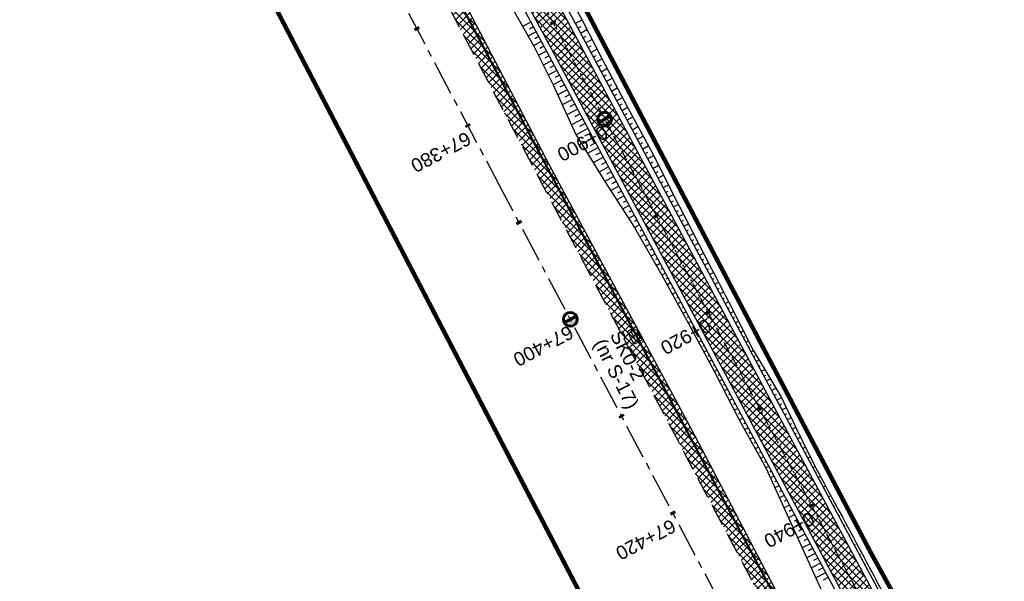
# Model space of a CAD drawing. Header units: metres. Extents: x 7529682 to 7533711, y 5721186 to 5727842.
# Tile 89 of 110: x 7530085 to 7530175, y 5726960 to 5727011. Entities that reach past the tile are written whole.
import ezdxf

# ---------------------------------------------------------------- set-up
doc = ezdxf.new("R2010")
doc.units = ezdxf.units.M
for name, pattern in [('817-dzialki-09-05-04$0$HIDDEN', [0.375, 0.25, -0.125]), ('CENTER', [50.8, 31.75, -6.35, 6.35, -6.35]), ('HIDDEN', [9.525, 6.35, -3.175])]:
    doc.linetypes.add(name, pattern=pattern)
for name, color, linetype in [('C-DROGI-SYTUACJA-ETYKIETY', 7, 'Continuous'), ('D-hatch-pobocza', 131, 'Continuous'), ('D-pobocza', 7, 'Continuous'), ('D-skarpa', 7, 'Continuous'), ('D-skarpa-kreskowanie', 7, 'Continuous')]:
    doc.layers.add(name, color=color, linetype=linetype)
doc.layers.add('D-hatch-ciag-pieszo-rowerowy', color=7, linetype='Continuous', lineweight=13, true_color=0xff9f80)
doc.layers.add('D-LR-etap-III', color=7, linetype='817-dzialki-09-05-04$0$HIDDEN', lineweight=50, true_color=0xff1aff)
for name, color, linetype, lineweight in [('D-krawędzie', 7, 'Continuous', 30), ('D-obrzeża', 7, 'Continuous', 30), ('D-oś', 10, 'CENTER', 30), ('Sieci-T-kanal technologiczny', 4, 'kt kanał technologiczny', 30)]:
    doc.layers.add(name, color=color, linetype=linetype, lineweight=lineweight)
doc.layers.add('D-opis-KT-studnie', color=7, linetype='Continuous', true_color=0xff8000)
doc.layers.add('poprzeczki', color=7, linetype='Continuous', true_color=0x0000c7)
doc.styles.add('ARIAL', font='arial.ttf', dxfattribs={"height": 1})
doc.styles.get("Standard").update_dxf_attribs({"font": 'arial.ttf'})
doc.linetypes.add('kt kanał technologiczny', pattern='A,1,-0.8,["kt",Standard,S=0.5,R=0,X=-0.7,Y=-0.15],-0.3', length=2.1)

# ---------------------------------------------------------------- blocks, each defined once
blk = doc.blocks.new('kilometraz')
at = {"linetype": 'ByBlock', "lineweight": -2}
blk.add_hatch(color=0, dxfattribs=at).paths.add_polyline_path([(0, -0.28125, 0.41421356), (0.28125, 0, 0.41421356), (0, 0.28125)])
at = {"color": 0, "linetype": 'ByBlock', "lineweight": -2}
blk.add_line((0, 0.28125), (0, -0.28125), dxfattribs=at)
blk.add_circle((0, 0), 0.28125, dxfattribs=at)
blk = doc.blocks.new('AeccTickLine')
at = {"color": 0, "linetype": 'ByBlock', "lineweight": -2}
blk.add_line((0, 1), (0, -1), dxfattribs=at)
blk = doc.blocks.new('SKR2')
at = {"layer": 'Sieci-T-kanal technologiczny', "color": 2, "lineweight": 25}
for points in [[(0.028, -0.188), (0.958, -1.153), (0.282, -1.805), (-0.648, -0.84)], [(-0.038, -0.537), (0.607, -1.206), (0.233, -1.567), (-0.412, -0.898)]]:
    blk.add_lwpolyline(points, close=True, dxfattribs=at)
blk.add_lwpolyline([(-0.09, -1.232), (0.285, -0.872)], dxfattribs=at)

msp = doc.modelspace()

# ---------------------------------------------------------------- hatches: boundary and pattern name
at = {"layer": 'D-hatch-ciag-pieszo-rowerowy'}
h = msp.add_hatch(dxfattribs=at)
h.set_pattern_fill('ANSI37', color=256, scale=0.15, style=0)
h.set_pattern_definition([(45, (0.87658, 0.48407), (-0.33675960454, 0.33675960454), []), (135, (0.87658, 0.48407), (-0.33675960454, -0.33675960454), [])])
h.paths.add_polyline_path([(7530123.559, 5727032.047), (7530121.363, 5727030.852), (7530132.878, 5727009.502), (7530158.916, 5726960.858), (7530182.683, 5726916.746), (7530203.558, 5726876.949), (7530215.075, 5726854.837), (7530217.477, 5726855.639), (7530205.774, 5726878.107), (7530184.89, 5726917.92), (7530161.118, 5726962.041), (7530135.081, 5727010.685)])
at = {"layer": 'D-hatch-pobocza'}
h = msp.add_hatch(dxfattribs=at)
h.set_pattern_fill('ANSI37', color=256, scale=0.15, style=0)
h.set_pattern_definition([(45, (0, 0), (-0.33675960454, 0.33675960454), []), (135, (0, 0), (-0.33675960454, -0.33675960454), [])])
h.paths.add_polyline_path([(7530159.28, 5726948.82), (7530146.43, 5726973.35), (7530133.18, 5726997.96), (7530120.77, 5727021.75), (7530102.37, 5727056.4), (7530093.405, 5727074.093), (7530092.054, 5727072.892), (7530098.687, 5727060.362), (7530131.998, 5726997.21), (7530163.822, 5726937.097), (7530204.081, 5726861.013), (7530207.771, 5726854.047), (7530209.4, 5726853.58), (7530209.844, 5726853.622), (7530193.42, 5726884.56), (7530185.31, 5726899.91), (7530173.06, 5726923.22)])

# ---------------------------------------------------------------- linework, layer by layer
at = {"layer": 'D-krawędzie', "linetype": 'HIDDEN', "ltscale": 0.3}
msp.add_lwpolyline([(7529737.465, 5727743.316), (7529742.213, 5727734.302), (7529762.326, 5727696.274), (7529777.785, 5727667.006), (7529799.322, 5727626.3), (7529822.193, 5727583.156), (7529846.924, 5727536.347), (7529864.752, 5727502.663), (7529900.459, 5727434.965), (7529935.352, 5727369.308), (7529971.476, 5727300.786), (7530006.702, 5727234.141), (7530044.198, 5727163.133), (7530082.89, 5727090.2), (7530098.687, 5727060.362), (7530131.998, 5726997.21), (7530163.822, 5726937.097), (7530204.081, 5726861.013), (7530247.82, 5726778.438)], dxfattribs=at)
at = {"layer": 'D-LR-etap-III', "ltscale": 10, "flags": 128}
msp.add_lwpolyline([(7531750.474, 5723895.103, 0.4, 0.4, 0), (7531750.505, 5723895.13, 0.4, 0.4, 0), (7531682.71, 5724022.92, 0.4, 0.4, 0), (7531619.177, 5724147.204, 0.4, 0.4, 0), (7531592.309, 5724198.489, 0.4, 0.4, 0), (7531553.264, 5724272.919, 0.4, 0.4, 0), (7531504.02, 5724366.79, 0.4, 0.4, 0), (7531482.09, 5724407.62, 0.4, 0.4, 0), (7531412.35, 5724541.183, 0.4, 0.4, 0), (7531388.464, 5724586.93, 0.4, 0.4, 0), (7531345.12, 5724669.94, 0.4, 0.4, 0), (7531127.66, 5725081.67, 0.4, 0.4, 0), (7531059.253, 5725211.041, 0.4, 0.4, 0), (7531008.007, 5725307.954, 0.4, 0.4, 0), (7530964.182, 5725390.836, 0.4, 0.4, 0), (7530914.557, 5725484.684, 0.4, 0.4, 0), (7530865.243, 5725577.494, 0.4, 0.4, 0), (7530840.085, 5725624.059, 0.4, 0.4, 0), (7530802.56, 5725694.925, 0.4, 0.4, 0), (7530755.54, 5725787.51, 0.4, 0.4, 0), (7530708.718, 5725876.303, 0.4, 0.4, 0), (7530695.12, 5725902.09, 0.4, 0.4, 0), (7530642.914, 5726001.078, 0.4, 0.4, 0), (7530634.935, 5726016.147, 0.4, 0.4, 0), (7530610.82, 5726061.93, 0.4, 0.4, 0), (7530610.82, 5726061.93, 0.4, 0.4, 0), (7530607.21, 5726063.51, 0.4, 0.4, 0), (7530597.42, 5726080.68, 0.4, 0.4, 0), (7530591.16, 5726088.44, 0.4, 0.4, 0), (7530581.28, 5726107.21, 0.4, 0.4, 0), (7530571.29, 5726130.56, 0.4, 0.4, 0), (7530549.555, 5726171.527, 0.4, 0.4, 0), (7530531.014, 5726206.474, 0.4, 0.4, 0), (7530516.461, 5726236.017, 0.4, 0.4, 0), (7530500.799, 5726266.141, 0.4, 0.4, 0), (7530491.35, 5726283.94, 0.4, 0.4, 0), (7530482.4, 5726303.41, 0.4, 0.4, 0), (7530482.4, 5726303.41, 0.4, 0.4, 0), (7530450.41, 5726357.28, 0.4, 0.4, 0), (7530397.759, 5726458.5, 0.4, 0.4, 0), (7530334.708, 5726583.665, 0.4, 0.4, 0), (7530303.939, 5726645.168, 0.4, 0.4, 0), (7530300.51, 5726651.778, 0.4, 0.4, 0), (7530289.214, 5726671.967, 0.4, 0.4, 0), (7530281.54, 5726685.57, 0.4, 0.4, 0), (7530261.371, 5726724.163, 0.4, 0.4, 0), (7530254.03, 5726738.21, 0.4, 0.4, 0), (7530197.22, 5726845.06, 0.4, 0.4, 0), (7530194.71, 5726849.15, 0.4, 0.4, 0), (7530195.92, 5726850.75, 0.4, 0.4, 0), (7530170.547, 5726892.961, 0.4, 0.4, 0), (7530143.175, 5726945.066, 0.4, 0.4, 0), (7530105.06, 5727018.32, 0.4, 0.4, 0), (7530100.06, 5727027.16, 0.4, 0.4, 0), (7530062.319, 5727099.625, 0.4, 0.4, 0), (7530015.379, 5727189.42, 0.4, 0.4, 0), (7529983.208, 5727250.207, 0.4, 0.4, 0), (7529953.284, 5727306.747, 0.4, 0.4, 0), (7529900.671, 5727406.159, 0.4, 0.4, 0), (7529890.63, 5727425.131, 0.4, 0.4, 0), (7529875.155, 5727454.426, 0.4, 0.4, 0), (7529857.56, 5727487.787, 0.4, 0.4, 0), (7529835.194, 5727530.193, 0.4, 0.4, 0), (7529811.741, 5727574.662, 0.4, 0.4, 0), (7529792.102, 5727611.923, 0.4, 0.4, 0), (7529768.066, 5727657.47, 0.4, 0.4, 0), (7529755.211, 5727682.131, 0.4, 0.4, 0), (7529753.31, 5727681.13, 0.4, 0.4, 0), (7529739.21, 5727707.77, 0.4, 0.4, 0), (7529735.395, 5727711.252, 0.4, 0.4, 0), (7529725.42, 5727730.2, 0.4, 0.4, 0), (7529723.55, 5727729.88, 0.4, 0.4, 0), (7529695.567, 5727782.932, 0.4, 0.4, 0), (7529717.68, 5727794.024, 0.4, 0.4, 0), (7529736.275, 5727758.647, 0.4, 0.4, 0), (7529736.275, 5727758.647, 0.4, 0.4, 0), (7529744.511, 5727750.406, 0.4, 0.4, 0), (7529744.511, 5727750.406, 0.4, 0.4, 0), (7529750.283, 5727738.55, 0.4, 0.4, 0), (7529777.109, 5727687.569, 0.4, 0.4, 0), (7529796.515, 5727651.33, 0.4, 0.4, 0), (7529814.938, 5727616.793, 0.4, 0.4, 0), (7529839.007, 5727572.304, 0.4, 0.4, 0), (7529860.618, 5727532.509, 0.4, 0.4, 0), (7529882.349, 5727491.504, 0.4, 0.4, 0), (7529904.865, 5727449.096, 0.4, 0.4, 0), (7529920.747, 5727418.885, 0.4, 0.4, 0), (7529946.677, 5727368.547, 0.4, 0.4, 0), (7529972.025, 5727320.573, 0.4, 0.4, 0), (7529987.74, 5727290.153, 0.4, 0.4, 0), (7529996.497, 5727273.662, 0.4, 0.4, 0), (7530017.541, 5727234.203, 0.4, 0.4, 0), (7530033.054, 5727204.864, 0.4, 0.4, 0), (7530051.623, 5727170.223, 0.4, 0.4, 0), (7530069.277, 5727137.016, 0.4, 0.4, 0), (7530089.385, 5727097.534, 0.4, 0.4, 0), (7530109.713, 5727060.747, 0.4, 0.4, 0), (7530136.77, 5727011.64, 0.4, 0.4, 0), (7530162.447, 5726962.744, 0.4, 0.4, 0), (7530187.674, 5726916.992, 0.4, 0.4, 0), (7530207.821, 5726879.335, 0.4, 0.4, 0), (7530230.626, 5726834.519, 0.4, 0.4, 0), (7530262.288, 5726776.618, 0.4, 0.4, 0), (7530277.51, 5726760.213, 0.4, 0.4, 0), (7530286.037, 5726744.107, 0.4, 0.4, 0), (7530288.097, 5726735.884, 0.4, 0.4, 0), (7530290.394, 5726725.047, 0.4, 0.4, 0), (7530296.177, 5726713.583, 0.4, 0.4, 0), (7530302.726, 5726701.182, 0.4, 0.4, 0), (7530325.685, 5726657.466, 0.4, 0.4, 0), (7530343.244, 5726623.649, 0.4, 0.4, 0), (7530360.23, 5726591.747, 0.4, 0.4, 0), (7530383.209, 5726548.059, 0.4, 0.4, 0), (7530406.018, 5726503.606, 0.4, 0.4, 0), (7530427.465, 5726462.62, 0.4, 0.4, 0), (7530447.928, 5726424.388, 0.4, 0.4, 0), (7530471.127, 5726379.921, 0.4, 0.4, 0), (7530490.501, 5726343.033, 0.4, 0.4, 0), (7530509.499, 5726306.733, 0.4, 0.4, 0), (7530529.89, 5726267.244, 0.4, 0.4, 0), (7530543.852, 5726238.99, 0.4, 0.4, 0), (7530554.809, 5726218.944, 0.4, 0.4, 0), (7530559.027, 5726212.223, 0.4, 0.4, 0), (7530563.061, 5726206.41, 0.4, 0.4, 0), (7530566.934, 5726200.464, 0.4, 0.4, 0), (7530569.771, 5726194.902, 0.4, 0.4, 0), (7530571.473, 5726191.282, 0.4, 0.4, 0), (7530572.839, 5726188.025, 0.4, 0.4, 0), (7530575.295, 5726182.035, 0.4, 0.4, 0), (7530579.737, 5726173.306, 0.4, 0.4, 0), (7530583.3, 5726167.41, 0.4, 0.4, 0), (7530593.4, 5726163.33, 0.4, 0.4, 0), (7530598.618, 5726155.264, 0.4, 0.4, 0), (7530608.258, 5726140.497, 0.4, 0.4, 0), (7530603.27, 5726136.83, 0.4, 0.4, 0), (7530606.53, 5726131.84, 0.4, 0.4, 0), (7530604.239, 5726124.217, 0.4, 0.4, 0), (7530605.847, 5726121.63, 0.4, 0.4, 0), (7530608.972, 5726116.164, 0.4, 0.4, 0), (7530618.114, 5726097.791, 0.4, 0.4, 0), (7530651.213, 5726034.96, 0.4, 0.4, 0), (7530670.244, 5725998.611, 0.4, 0.4, 0), (7530698.075, 5725945.953, 0.4, 0.4, 0), (7530716.506, 5725911.305, 0.4, 0.4, 0), (7530735.223, 5725875.667, 0.4, 0.4, 0), (7530752.504, 5725842.155, 0.4, 0.4, 0), (7530778.311, 5725793.501, 0.4, 0.4, 0), (7530797.5, 5725756.382, 0.4, 0.4, 0), (7530812.519, 5725728.289, 0.4, 0.4, 0), (7530820.039, 5725713.16, 0.4, 0.4, 0), (7530822.422, 5725710.194, 0.4, 0.4, 0), (7530833.155, 5725688.801, 0.4, 0.4, 0), (7530849.629, 5725656.159, 0.4, 0.4, 0), (7530867.983, 5725621.964, 0.4, 0.4, 0), (7530872.63, 5725612.888, 0.4, 0.4, 0), (7530880.354, 5725597.595, 0.4, 0.4, 0), (7530883.839, 5725593.389, 0.4, 0.4, 0), (7530891.782, 5725587.763, 0.4, 0.4, 0), (7530895.039, 5725584.281, 0.4, 0.4, 0), (7530897.034, 5725580.941, 0.4, 0.4, 0), (7530900.952, 5725579.946, 0.4, 0.4, 0), (7530904.81, 5725571.977, 0.4, 0.4, 0), (7530903.682, 5725568.566, 0.4, 0.4, 0), (7530908.901, 5725558.845, 0.4, 0.4, 0), (7530910.252, 5725545.672, 0.4, 0.4, 0), (7530912.873, 5725538.646, 0.4, 0.4, 0), (7530945.278, 5725478.464, 0.4, 0.4, 0), (7530959.692, 5725450.246, 0.4, 0.4, 0), (7531002.827, 5725368.192, 0.4, 0.4, 0), (7531044.704, 5725290.314, 0.4, 0.4, 0), (7531064.099, 5725253.213, 0.4, 0.4, 0), (7531083.01, 5725216.678, 0.4, 0.4, 0), (7531113.013, 5725158.466, 0.4, 0.4, 0), (7531137.364, 5725113.071, 0.4, 0.4, 0), (7531150.831, 5725086.712, 0.4, 0.4, 0), (7531159.746, 5725076.641, 0.4, 0.4, 0), (7531166.31, 5725074.58, 0.4, 0.4, 0), (7531172.29, 5725062.58, 0.4, 0.4, 0), (7531170.59, 5725055.606, 0.4, 0.4, 0), (7531173.733, 5725044.081, 0.4, 0.4, 0), (7531215.342, 5724964.86, 0.4, 0.4, 0), (7531238.054, 5724921.685, 0.4, 0.4, 0), (7531262.39, 5724875.283, 0.4, 0.4, 0), (7531295.587, 5724811.266, 0.4, 0.4, 0), (7531348.488, 5724712.363, 0.4, 0.4, 0), (7531363.741, 5724682.684, 0.4, 0.4, 0), (7531366.987, 5724675.865, 0.4, 0.4, 0), (7531382.541, 5724646.111, 0.4, 0.4, 0), (7531401.299, 5724610.875, 0.4, 0.4, 0), (7531428.965, 5724558.862, 0.4, 0.4, 0), (7531449.111, 5724520.398, 0.4, 0.4, 0), (7531477.293, 5724465.831, 0.4, 0.4, 0), (7531500.996, 5724421.113, 0.4, 0.4, 0), (7531512.122, 5724400.549, 0.4, 0.4, 0), (7531513.782, 5724396.757, 0.4, 0.4, 0), (7531526.32, 5724379.39, 0.4, 0.4, 0), (7531566.784, 5724302.736, 0.4, 0.4, 0), (7531612.277, 5724225.61, 0.4, 0.4, 0), (7531620.493, 5724210.548, 0.4, 0.4, 0), (7531631.578, 5724196.258, 0.4, 0.4, 0), (7531653.484, 5724152.434, 0.4, 0.4, 0), (7531661.151, 5724128.494, 0.4, 0.4, 0), (7531673.881, 5724101.186, 0.4, 0.4, 0), (7531684.691, 5724081.184, 0.4, 0.4, 0), (7531699.212, 5724051.17, 0.4, 0.4, 0), (7531704.034, 5724040.584, 0.4, 0.4, 0), (7531704.034, 5724040.584, 0.4, 0.4, 0), (7531703.913, 5724037.17, 0.4, 0.4, 0), (7531736.42, 5723969.232, 0.4, 0.4, 0), (7531738.285, 5723967.699, 0.4, 0.4, 0), (7531742.181, 5723962.346, 0.4, 0.4, 0), (7531744.286, 5723958.616, 0.4, 0.4, 0), (7531755.393, 5723944.193, 0.4, 0.4, 0), (7531758.69, 5723936.76, 0.4, 0.4, 0), (7531780.08, 5723929.25, 0.4, 0.4, 0), (7531792.612, 5723906.338, 0.4, 0.4, 0), (7531792.612, 5723906.338, 0.4, 0.4, 0), (7531756.962, 5723883.055, 0.4, 0.4, 0), (7531750.46, 5723895.13, 0.4, 0.4, 0), (7531750.46, 5723895.13, 0, 0, 0)], format="xyseb", dxfattribs=at)
at = {"layer": 'D-obrzeża'}
for points in [[(7530226.804, 5726832.32), (7530203.558, 5726876.949), (7530182.683, 5726916.746), (7530158.916, 5726960.858), (7530132.878, 5727009.502), (7530118.344, 5727036.45), (7530087.65, 5727092.412), (7530086.699, 5727094.242), (7530065.478, 5727135.027), (7530047.847, 5727168.299), (7530029.507, 5727202.986), (7530013.813, 5727232.534), (7529993.681, 5727270.865)], [(7530217.689, 5726855.232), (7530205.774, 5726878.107), (7530184.89, 5726917.92), (7530161.118, 5726962.041), (7530135.081, 5727010.685), (7530120.54, 5727037.644), (7530099.718, 5727075.608)]]:
    msp.add_lwpolyline(points, dxfattribs=at)
at = {"layer": 'D-oś', "ltscale": 0.1}
msp.add_lwpolyline([(7530244.732, 5726776.79), (7530200.988, 5726859.376), (7530160.728, 5726935.459), (7530128.903, 5726995.575), (7530095.593, 5727058.727), (7530079.798, 5727088.56), (7530041.105, 5727161.496), (7530003.607, 5727232.506), (7529968.381, 5727299.153), (7529932.259, 5727367.671), (7529897.365, 5727433.327), (7529861.657, 5727501.028), (7529843.829, 5727534.712), (7529819.1, 5727581.518), (7529796.228, 5727624.663), (7529774.69, 5727665.371), (7529759.232, 5727694.637), (7529739.12, 5727732.663), (7529700.238, 5727806.043)], dxfattribs=at)
at = {"layer": 'D-oś', "ltscale": 0.03}
msp.add_lwpolyline([(7529994.785, 5727271.452), (7530014.919, 5727233.118), (7530030.611, 5727203.571), (7530048.952, 5727168.884), (7530066.584, 5727135.609), (7530088.792, 5727092.929), (7530119.442, 5727037.047), (7530133.98, 5727010.094), (7530160.017, 5726961.45), (7530183.787, 5726917.333), (7530204.666, 5726877.528), (7530227.909, 5726832.904)], dxfattribs=at)
at = {"layer": 'D-pobocza'}
for points in [[(7529998.605, 5727267.942), (7530016.466, 5727233.935), (7530032.157, 5727204.391), (7530050.498, 5727169.703), (7530068.134, 5727136.422), (7530090.335, 5727093.754), (7530120.98, 5727037.883), (7530135.521, 5727010.922), (7530161.559, 5726962.278), (7530185.332, 5726918.154), (7530206.217, 5726878.339), (7530218.182, 5726855.367)], [(7529995.8, 5727265.757), (7530013.371, 5727232.301), (7530029.065, 5727202.752), (7530047.405, 5727168.065), (7530065.035, 5727134.795), (7530087.248, 5727092.104), (7530117.905, 5727036.211), (7530132.438, 5727009.265), (7530158.475, 5726960.622), (7530182.241, 5726916.511), (7530203.115, 5726876.718), (7530214.73, 5726854.418)], [(7530209.844, 5726853.622), (7530193.42, 5726884.56), (7530185.31, 5726899.91), (7530173.06, 5726923.22), (7530159.28, 5726948.82), (7530146.43, 5726973.35), (7530133.18, 5726997.96), (7530120.77, 5727021.75), (7530102.37, 5727056.4), (7530093.405, 5727074.093)]]:
    msp.add_lwpolyline(points, dxfattribs=at)
at = {"layer": 'D-skarpa', "linetype": 'Continuous'}
for points in [[(7530102.932, 5727062.712), (7530105.303, 5727058.309), (7530107.756, 5727053.952), (7530112.433, 5727045.634), (7530112.657, 5727045.235), (7530113.502, 5727043.701), (7530114.147, 5727042.503), (7530114.459, 5727040.52), (7530117.069, 5727035.746), (7530119.173, 5727031.723), (7530121.491, 5727027.292), (7530123.822, 5727022.869), (7530131.714, 5727008.872), (7530133.484, 5727005.366), (7530135.572, 5727000.812), (7530138.197, 5726996.546), (7530140.918, 5726992.332), (7530143.4, 5726987.989), (7530145.881, 5726983.498), (7530148.19, 5726979.21), (7530150.489, 5726974.769), (7530152.913, 5726970.396), (7530157.576, 5726960.143), (7530159.158, 5726956.716, 0.025824)], [(7530135.637, 5727012.198), (7530136.126, 5727011.251), (7530137.927, 5727007.744), (7530140.266, 5727003.325), (7530142.64, 5726998.924), (7530144.911, 5726994.469, 0.00201), (7530149.559, 5726985.467), (7530151.767, 5726981.125), (7530154.34, 5726976.831, 0.010044), (7530157.923, 5726969.541), (7530157.923, 5726969.541, -0.007166), (7530168.215, 5726950.067)]]:
    msp.add_lwpolyline(points, format="xyb", dxfattribs=at)
at = {"layer": 'D-skarpa-kreskowanie', "linetype": 'Continuous'}
for p, q in [((7530135.502, 5727010.957, 108.017), (7530136.11, 5727011.284, 107.557)), ((7530131.461, 5727011.078, 107.878), (7530130.701, 5727010.668, 107.303)), ((7530131.698, 5727010.637, 107.88), (7530131.322, 5727010.435, 107.595)), ((7530135.739, 5727010.516, 108.019), (7530136.039, 5727010.677, 107.792)), ((7530135.974, 5727010.075, 108.021), (7530136.567, 5727010.392, 107.573)), ((7530131.935, 5727010.197, 107.882), (7530131.193, 5727009.797, 107.32)), ((7530132.173, 5727009.757, 107.884), (7530131.805, 5727009.559, 107.606)), ((7530136.21, 5727009.634, 108.024), (7530136.503, 5727009.791, 107.802)), ((7530136.446, 5727009.193, 108.026), (7530137.024, 5727009.503, 107.589)), ((7530132.41, 5727009.317, 107.887), (7530131.684, 5727008.926, 107.337)), ((7530132.646, 5727008.877, 107.889), (7530132.278, 5727008.68, 107.611)), ((7530136.682, 5727008.753, 108.028), (7530136.967, 5727008.905, 107.813)), ((7530136.918, 5727008.312, 108.03), (7530137.481, 5727008.613, 107.605)), ((7530132.882, 5727008.436, 107.891), (7530132.136, 5727008.036, 107.327)), ((7530133.118, 5727007.995, 107.894), (7530132.74, 5727007.792, 107.607)), ((7530137.154, 5727007.871, 108.033), (7530137.432, 5727008.019, 107.823)), ((7530137.39, 5727007.43, 108.035), (7530137.938, 5727007.723, 107.621)), ((7530133.354, 5727007.554, 107.896), (7530132.586, 5727007.143, 107.315)), ((7530133.59, 5727007.113, 107.898), (7530133.201, 5727006.905, 107.604)), ((7530137.626, 5727006.989, 108.037), (7530137.899, 5727007.135, 107.831)), ((7530137.862, 5727006.548, 108.04), (7530138.406, 5727006.839, 107.628)), ((7530133.826, 5727006.672, 107.9), (7530133.037, 5727006.25, 107.304)), ((7530134.062, 5727006.232, 107.903), (7530133.662, 5727006.018, 107.6)), ((7530138.098, 5727006.108, 108.042), (7530138.369, 5727006.253, 107.837)), ((7530138.334, 5727005.667, 108.044), (7530138.873, 5727005.956, 107.636)), ((7530134.298, 5727005.791, 107.905), (7530133.488, 5727005.357, 107.292)), ((7530134.534, 5727005.35, 107.907), (7530134.115, 5727005.126, 107.591)), ((7530138.57, 5727005.226, 108.046), (7530138.839, 5727005.37, 107.843)), ((7530138.806, 5727004.785, 108.049), (7530139.341, 5727005.072, 107.644)), ((7530134.77, 5727004.909, 107.909), (7530133.905, 5727004.446, 107.256)), ((7530135.006, 5727004.468, 107.912), (7530134.56, 5727004.23, 107.575)), ((7530139.042, 5727004.344, 108.051), (7530139.308, 5727004.487, 107.849)), ((7530139.278, 5727003.904, 108.053), (7530139.809, 5727004.188, 107.652)), ((7530135.242, 5727004.027, 107.914), (7530134.323, 5727003.536, 107.219)), ((7530135.478, 5727003.587, 107.916), (7530135.005, 5727003.333, 107.559)), ((7530139.514, 5727003.463, 108.055), (7530139.778, 5727003.604, 107.855)), ((7530139.75, 5727003.022, 108.058), (7530140.277, 5727003.304, 107.659)), ((7530135.714, 5727003.146, 107.919), (7530134.741, 5727002.625, 107.183)), ((7530135.95, 5727002.705, 107.921), (7530135.449, 5727002.437, 107.543)), ((7530139.986, 5727002.581, 108.06), (7530140.25, 5727002.722, 107.86)), ((7530140.222, 5727002.14, 108.062), (7530140.752, 5727002.424, 107.661)), ((7530136.186, 5727002.264, 107.923), (7530135.158, 5727001.714, 107.146)), ((7530136.657, 5727001.383, 107.928), (7530135.577, 5727000.804, 107.111)), ((7530136.421, 5727001.823, 107.925), (7530135.894, 5727001.541, 107.527)), ((7530140.458, 5727001.699, 108.064), (7530140.723, 5727001.842, 107.864)), ((7530140.694, 5727001.259, 108.067), (7530141.226, 5727001.544, 107.664)), ((7530137.129, 5727000.501, 107.932), (7530136.102, 5726999.951, 107.155)), ((7530136.893, 5727000.942, 107.93), (7530136.366, 5727000.66, 107.531)), ((7530140.93, 5727000.818, 108.069), (7530141.197, 5727000.961, 107.867)), ((7530141.166, 5727000.377, 108.071), (7530141.701, 5727000.664, 107.666)), ((7530137.601, 5726999.619, 107.937), (7530136.627, 5726999.098, 107.2)), ((7530137.365, 5727000.06, 107.934), (7530136.865, 5726999.792, 107.556)), ((7530141.401, 5726999.936, 108.074), (7530141.67, 5727000.08, 107.87)), ((7530141.637, 5726999.495, 108.076), (7530142.176, 5726999.784, 107.668)), ((7530138.073, 5726998.738, 107.941), (7530137.152, 5726998.245, 107.245)), ((7530137.837, 5726999.178, 107.939), (7530137.363, 5726998.925, 107.581)), ((7530141.873, 5726999.054, 108.078), (7530142.143, 5726999.199, 107.874)), ((7530142.109, 5726998.614, 108.08), (7530142.65, 5726998.903, 107.671)), ((7530138.545, 5726997.856, 107.946), (7530137.677, 5726997.391, 107.29)), ((7530138.309, 5726998.297, 107.943), (7530137.862, 5726998.057, 107.605)), ((7530142.345, 5726998.173, 108.083), (7530142.611, 5726998.315, 107.881)), ((7530142.581, 5726997.732, 108.085), (7530143.105, 5726998.012, 107.689)), ((7530139.017, 5726996.974, 107.95), (7530138.203, 5726996.538, 107.334)), ((7530138.781, 5726997.415, 107.948), (7530138.36, 5726997.19, 107.63)), ((7530142.817, 5726997.291, 108.087), (7530143.075, 5726997.429, 107.893)), ((7530143.053, 5726996.85, 108.089), (7530143.559, 5726997.121, 107.707)), ((7530139.489, 5726996.093, 107.955), (7530138.747, 5726995.695, 107.394)), ((7530139.253, 5726996.533, 107.953), (7530138.864, 5726996.325, 107.658)), ((7530143.289, 5726996.41, 108.092), (7530143.538, 5726996.543, 107.904)), ((7530143.525, 5726995.969, 108.094), (7530144.013, 5726996.23, 107.725)), ((7530139.961, 5726995.211, 107.959), (7530139.291, 5726994.852, 107.453)), ((7530139.725, 5726995.652, 107.957), (7530139.372, 5726995.463, 107.69)), ((7530143.761, 5726995.528, 108.096), (7530144.001, 5726995.656, 107.915)), ((7530143.997, 5726995.087, 108.098), (7530144.468, 5726995.339, 107.743)), ((7530140.433, 5726994.329, 107.964), (7530139.835, 5726994.01, 107.512)), ((7530140.197, 5726994.77, 107.962), (7530139.88, 5726994.601, 107.722)), ((7530144.233, 5726994.646, 108.101), (7530144.464, 5726994.77, 107.926)), ((7530144.469, 5726994.205, 108.103), (7530144.922, 5726994.448, 107.761)), ((7530140.905, 5726993.448, 107.968), (7530140.379, 5726993.167, 107.571)), ((7530140.669, 5726993.889, 107.966), (7530140.388, 5726993.738, 107.754)), ((7530144.705, 5726993.765, 108.105), (7530144.928, 5726993.884, 107.937)), ((7530144.941, 5726993.324, 108.108), (7530145.379, 5726993.558, 107.776)), ((7530141.141, 5726993.007, 107.971), (7530140.896, 5726992.876, 107.786)), ((7530141.377, 5726992.566, 107.973), (7530140.923, 5726992.323, 107.63)), ((7530145.177, 5726992.883, 108.11), (7530145.392, 5726992.998, 107.947)), ((7530145.413, 5726992.442, 108.112), (7530145.836, 5726992.669, 107.792)), ((7530141.613, 5726992.125, 107.975), (7530141.392, 5726992.007, 107.808)), ((7530141.848, 5726991.684, 107.978), (7530141.419, 5726991.455, 107.653)), ((7530145.649, 5726992.001, 108.114), (7530145.857, 5726992.113, 107.957)), ((7530145.885, 5726991.56, 108.117), (7530146.293, 5726991.779, 107.808)), ((7530142.084, 5726991.244, 107.98), (7530141.876, 5726991.132, 107.822)), ((7530142.32, 5726990.803, 107.982), (7530141.916, 5726990.586, 107.676)), ((7530146.121, 5726991.12, 108.119), (7530146.321, 5726991.227, 107.967)), ((7530146.357, 5726990.679, 108.121), (7530146.75, 5726990.889, 107.824)), ((7530142.556, 5726990.362, 107.984), (7530142.36, 5726990.257, 107.836)), ((7530142.792, 5726989.921, 107.987), (7530142.412, 5726989.718, 107.699)), ((7530146.593, 5726990.238, 108.123), (7530146.785, 5726990.341, 107.978)), ((7530146.828, 5726989.797, 108.126), (7530147.207, 5726990, 107.839)), ((7530143.028, 5726989.48, 107.989), (7530142.844, 5726989.382, 107.85)), ((7530143.264, 5726989.039, 107.991), (7530142.908, 5726988.849, 107.722)), ((7530147.064, 5726989.356, 108.128), (7530147.251, 5726989.456, 107.987)), ((7530147.3, 5726988.916, 108.13), (7530147.668, 5726989.112, 107.853)), ((7530143.5, 5726988.599, 107.993), (7530143.328, 5726988.507, 107.863)), ((7530143.736, 5726988.158, 107.996), (7530143.404, 5726987.98, 107.745)), ((7530147.536, 5726988.475, 108.133), (7530147.717, 5726988.571, 107.996)), ((7530147.772, 5726988.034, 108.135), (7530148.128, 5726988.224, 107.866)), ((7530143.972, 5726987.717, 107.998), (7530143.809, 5726987.63, 107.875)), ((7530144.208, 5726987.276, 108), (7530143.888, 5726987.105, 107.758)), ((7530148.008, 5726987.593, 108.137), (7530148.183, 5726987.687, 108.005)), ((7530148.244, 5726987.152, 108.139), (7530148.589, 5726987.337, 107.879)), ((7530144.444, 5726986.835, 108.002), (7530144.287, 5726986.751, 107.884)), ((7530144.68, 5726986.395, 108.005), (7530144.372, 5726986.23, 107.772)), ((7530148.48, 5726986.711, 108.142), (7530148.65, 5726986.802, 108.014)), ((7530148.716, 5726986.271, 108.144), (7530149.049, 5726986.449, 107.892)), ((7530144.916, 5726985.954, 108.007), (7530144.765, 5726985.873, 107.893)), ((7530145.152, 5726985.513, 108.009), (7530144.855, 5726985.354, 107.785)), ((7530148.952, 5726985.83, 108.146), (7530149.116, 5726985.917, 108.022)), ((7530149.188, 5726985.389, 108.148), (7530149.51, 5726985.561, 107.905)), ((7530145.388, 5726985.072, 108.012), (7530145.243, 5726984.994, 107.902)), ((7530145.624, 5726984.631, 108.014), (7530145.339, 5726984.479, 107.799)), ((7530149.424, 5726984.948, 108.148), (7530149.581, 5726985.032, 108.029)), ((7530149.66, 5726984.507, 108.147), (7530149.964, 5726984.67, 107.917)), ((7530145.86, 5726984.19, 108.016), (7530145.72, 5726984.116, 107.911)), ((7530146.096, 5726983.75, 108.018), (7530145.823, 5726983.603, 107.812)), ((7530149.896, 5726984.067, 108.146), (7530150.043, 5726984.145, 108.034)), ((7530150.132, 5726983.626, 108.145), (7530150.418, 5726983.779, 107.929)), ((7530146.332, 5726983.309, 108.018), (7530146.196, 5726983.236, 107.916)), ((7530146.568, 5726982.868, 108.017), (7530146.298, 5726982.724, 107.813)), ((7530150.368, 5726983.185, 108.144), (7530150.506, 5726983.259, 108.039)), ((7530150.604, 5726982.744, 108.143), (7530150.871, 5726982.887, 107.941)), ((7530146.804, 5726982.427, 108.016), (7530146.669, 5726982.355, 107.914)), ((7530147.04, 5726981.986, 108.015), (7530146.772, 5726981.843, 107.813)), ((7530150.84, 5726982.303, 108.142), (7530150.969, 5726982.372, 108.044)), ((7530151.076, 5726981.862, 108.141), (7530151.325, 5726981.996, 107.952)), ((7530147.275, 5726981.546, 108.014), (7530147.142, 5726981.474, 107.913)), ((7530147.511, 5726981.105, 108.013), (7530147.246, 5726980.963, 107.812)), ((7530151.312, 5726981.422, 108.14), (7530151.431, 5726981.486, 108.049)), ((7530151.548, 5726980.981, 108.139), (7530151.779, 5726981.105, 107.963)), ((7530147.747, 5726980.664, 108.012), (7530147.615, 5726980.593, 107.912)), ((7530147.983, 5726980.223, 108.011), (7530147.72, 5726980.082, 107.812)), ((7530151.784, 5726980.54, 108.138), (7530151.91, 5726980.608, 108.042)), ((7530152.02, 5726980.099, 108.136), (7530152.294, 5726980.246, 107.929)), ((7530148.219, 5726979.782, 108.01), (7530148.088, 5726979.712, 107.911)), ((7530148.455, 5726979.341, 108.009), (7530148.194, 5726979.202, 107.811)), ((7530148.691, 5726978.901, 108.008), (7530148.558, 5726978.829, 107.906)), ((7530152.255, 5726979.658, 108.135), (7530152.403, 5726979.737, 108.024)), ((7530152.491, 5726979.217, 108.134), (7530152.809, 5726979.387, 107.895)), ((7530148.927, 5726978.46, 108.007), (7530148.654, 5726978.313, 107.8)), ((7530149.163, 5726978.019, 108.005), (7530149.023, 5726977.944, 107.9)), ((7530152.727, 5726978.777, 108.133), (7530152.897, 5726978.867, 108.005)), ((7530152.963, 5726978.336, 108.132), (7530153.323, 5726978.528, 107.86)), ((7530153.199, 5726977.895, 108.131), (7530153.39, 5726977.997, 107.987)), ((7530149.399, 5726977.578, 108.004), (7530149.114, 5726977.425, 107.789)), ((7530149.635, 5726977.137, 108.003), (7530149.489, 5726977.059, 107.893)), ((7530153.435, 5726977.454, 108.13), (7530153.838, 5726977.67, 107.826)), ((7530153.671, 5726977.013, 108.129), (7530153.883, 5726977.127, 107.969)), ((7530149.871, 5726976.696, 108.002), (7530149.574, 5726976.537, 107.777)), ((7530150.107, 5726976.256, 108.001), (7530149.955, 5726976.174, 107.887)), ((7530153.907, 5726976.573, 108.128), (7530154.35, 5726976.81, 107.793)), ((7530154.143, 5726976.132, 108.127), (7530154.355, 5726976.245, 107.967)), ((7530150.343, 5726975.815, 108), (7530150.033, 5726975.649, 107.766)), ((7530150.579, 5726975.374, 107.999), (7530150.421, 5726975.29, 107.88)), ((7530154.379, 5726975.691, 108.126), (7530154.782, 5726975.906, 107.821)), ((7530154.615, 5726975.25, 108.125), (7530154.806, 5726975.352, 107.98)), ((7530150.815, 5726974.933, 107.998), (7530150.494, 5726974.761, 107.755)), ((7530151.051, 5726974.492, 107.997), (7530150.893, 5726974.408, 107.878)), ((7530154.851, 5726974.809, 108.124), (7530155.213, 5726975.003, 107.85)), ((7530155.087, 5726974.368, 108.123), (7530155.258, 5726974.46, 107.993)), ((7530151.287, 5726974.052, 107.996), (7530150.978, 5726973.886, 107.763)), ((7530151.523, 5726973.611, 107.995), (7530151.372, 5726973.53, 107.881)), ((7530155.323, 5726973.928, 108.122), (7530155.645, 5726974.1, 107.878)), ((7530155.559, 5726973.487, 108.121), (7530155.71, 5726973.567, 108.007)), ((7530151.759, 5726973.17, 107.994), (7530151.463, 5726973.012, 107.77)), ((7530151.995, 5726972.729, 107.993), (7530151.85, 5726972.652, 107.883)), ((7530155.795, 5726973.046, 108.12), (7530156.076, 5726973.197, 107.907)), ((7530156.031, 5726972.605, 108.119), (7530156.161, 5726972.675, 108.02)), ((7530152.231, 5726972.288, 107.992), (7530151.948, 5726972.137, 107.778)), ((7530152.466, 5726971.847, 107.991), (7530152.328, 5726971.773, 107.886)), ((7530156.267, 5726972.164, 108.118), (7530156.508, 5726972.294, 107.935)), ((7530156.503, 5726971.723, 108.116), (7530156.618, 5726971.785, 108.029)), ((7530152.702, 5726971.407, 107.99), (7530152.433, 5726971.262, 107.786)), ((7530152.938, 5726970.966, 107.989), (7530152.807, 5726970.895, 107.889)), ((7530156.739, 5726971.283, 108.115), (7530156.957, 5726971.4, 107.95)), ((7530156.975, 5726970.842, 108.114), (7530157.078, 5726970.897, 108.036)), ((7530153.174, 5726970.525, 107.988), (7530152.917, 5726970.387, 107.793)), ((7530153.41, 5726970.084, 107.986), (7530153.267, 5726970.008, 107.878)), ((7530157.211, 5726970.401, 108.113), (7530157.407, 5726970.506, 107.965)), ((7530157.447, 5726969.96, 108.112), (7530157.539, 5726970.01, 108.042)), ((7530153.646, 5726969.643, 107.985), (7530153.332, 5726969.475, 107.747)), ((7530153.882, 5726969.202, 107.984), (7530153.711, 5726969.111, 107.855)), ((7530157.682, 5726969.519, 108.111), (7530157.856, 5726969.612, 107.98)), ((7530157.918, 5726969.079, 108.11), (7530158, 5726969.122, 108.049)), ((7530154.118, 5726968.762, 107.983), (7530153.746, 5726968.563, 107.702)), ((7530154.354, 5726968.321, 107.982), (7530154.154, 5726968.214, 107.831)), ((7530158.154, 5726968.638, 108.109), (7530158.305, 5726968.718, 107.995)), ((7530158.39, 5726968.197, 108.108), (7530158.46, 5726968.234, 108.055)), ((7530154.59, 5726967.88, 107.981), (7530154.161, 5726967.65, 107.657)), ((7530154.826, 5726967.439, 107.98), (7530154.597, 5726967.317, 107.807)), ((7530158.626, 5726967.756, 108.107), (7530158.755, 5726967.825, 108.01)), ((7530158.862, 5726967.315, 108.106), (7530158.925, 5726967.349, 108.058)), ((7530155.062, 5726966.998, 107.979), (7530154.576, 5726966.738, 107.612)), ((7530155.298, 5726966.558, 107.978), (7530155.041, 5726966.42, 107.784)), ((7530159.098, 5726966.874, 108.105), (7530159.221, 5726966.94, 108.012)), ((7530159.334, 5726966.434, 108.104), (7530159.394, 5726966.466, 108.059)), ((7530155.534, 5726966.117, 107.977), (7530154.991, 5726965.826, 107.566)), ((7530155.77, 5726965.676, 107.976), (7530155.484, 5726965.523, 107.76)), ((7530159.57, 5726965.993, 108.103), (7530159.687, 5726966.055, 108.015)), ((7530159.806, 5726965.552, 108.102), (7530159.863, 5726965.582, 108.059)), ((7530156.006, 5726965.235, 107.975), (7530155.406, 5726964.914, 107.521)), ((7530156.242, 5726964.794, 107.974), (7530155.927, 5726964.626, 107.736)), ((7530160.042, 5726965.111, 108.101), (7530160.153, 5726965.17, 108.017)), ((7530160.278, 5726964.67, 108.1), (7530160.332, 5726964.699, 108.059)), ((7530156.478, 5726964.353, 107.973), (7530155.821, 5726964.002, 107.476)), ((7530156.714, 5726963.913, 107.972), (7530156.371, 5726963.729, 107.712)), ((7530160.514, 5726964.229, 108.099), (7530160.619, 5726964.285, 108.019)), ((7530160.75, 5726963.789, 108.098), (7530160.801, 5726963.816, 108.059)), ((7530156.95, 5726963.472, 107.971), (7530156.235, 5726963.089, 107.431)), ((7530157.186, 5726963.031, 107.97), (7530156.814, 5726962.832, 107.689)), ((7530160.986, 5726963.348, 108.096), (7530161.084, 5726963.401, 108.022)), ((7530161.222, 5726962.907, 108.095), (7530161.27, 5726962.933, 108.059)), ((7530157.422, 5726962.59, 107.969), (7530156.65, 5726962.177, 107.385)), ((7530157.658, 5726962.149, 107.968), (7530157.258, 5726961.935, 107.665)), ((7530161.458, 5726962.466, 108.094), (7530161.55, 5726962.516, 108.024)), ((7530161.694, 5726962.026, 108.093), (7530161.737, 5726962.049, 108.061)), ((7530157.893, 5726961.708, 107.966), (7530157.065, 5726961.265, 107.34)), ((7530158.129, 5726961.268, 107.965), (7530157.701, 5726961.038, 107.641)), ((7530161.932, 5726961.586, 108.092), (7530162.004, 5726961.625, 108.038)), ((7530162.169, 5726961.145, 108.091), (7530162.199, 5726961.162, 108.069)), ((7530158.365, 5726960.827, 107.964), (7530157.48, 5726960.353, 107.295)), ((7530158.602, 5726960.386, 107.963), (7530158.146, 5726960.141, 107.618)), ((7530162.406, 5726960.705, 108.09), (7530162.455, 5726960.732, 108.055)), ((7530162.643, 5726960.265, 108.089), (7530162.662, 5726960.275, 108.076))]:
    msp.add_line(p, q, dxfattribs=at)
at = {"layer": 'Sieci-T-kanal technologiczny', "ltscale": 2}
msp.add_lwpolyline([(7529714.526, 5727788.668, 0.2, 0.2, 0), (7529737.672, 5727745.298, 0.2, 0.2, 0), (7529754.831, 5727712.672, 0.2, 0.2, 0), (7529782.503, 5727660.563, 0.2, 0.2, 0), (7529809.965, 5727608.344, 0.2, 0.2, 0), (7529837.576, 5727556.203, 0.2, 0.2, 0), (7529865.088, 5727504.01, 0.2, 0.2, 0), (7529892.753, 5727451.897, 0.2, 0.2, 0), (7529920.539, 5727399.848, 0.2, 0.2, 0), (7529948.07, 5727347.665, 0.2, 0.2, 0), (7529975.572, 5727295.466, 0.2, 0.2, 0), (7530003.422, 5727243.451, 0.2, 0.2, 0), (7530030.946, 5727191.264, 0.2, 0.2, 0), (7530058.393, 5727139.037, 0.2, 0.2, 0), (7530085.992, 5727086.89, 0.2, 0.2, 0), (7530113.41, 5727034.669, 0.2, 0.2, 0), (7530141.049, 5726982.521, 0.2, 0.2, 0), (7530168.74, 5726930.422, 0.2, 0.2, 0), (7530196.318, 5726878.263, 0.2, 0.2, 0), (7530224.092, 5726826.208, 0.2, 0.2, 0)], format="xyseb", dxfattribs=at)

# ---------------------------------------------------------------- block references
at = {"layer": 'C-DROGI-SYTUACJA-ETYKIETY', "color": 7, "linetype": 'Continuous', "lineweight": 60}
for p, xscale, yscale, zscale, rotation in [((7530121.042, 5727010.479), 0.25, 0.25, 0.25, 297.8100475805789), ((7530125.707, 5727001.634), 0.25, 0.25, 0.25, 297.8100475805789), ((7530130.377, 5726992.791), 0.2499999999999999, 0.2499999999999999, 0.2499999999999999, 297.8966828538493), ((7530139.735, 5726975.115), 0.2499999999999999, 0.2499999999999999, 0.2499999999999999, 297.8966828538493), ((7530144.413, 5726966.277), 0.2499999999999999, 0.2499999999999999, 0.2499999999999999, 297.8966828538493)]:
    msp.add_blockref('AeccTickLine', p, dxfattribs=dict(at, xscale=xscale, yscale=yscale, zscale=zscale, rotation=rotation))
at = {"layer": 'C-DROGI-SYTUACJA-ETYKIETY', "color": 10, "linetype": 'Continuous', "lineweight": 60, "xscale": 2.249999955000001, "yscale": 2.249999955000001, "zscale": 2.249999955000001, "rotation": 297.8966828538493}
msp.add_blockref('kilometraz', (7530135.056, 5726983.953), dxfattribs=at)
at = {"layer": 'poprzeczki', "color": 7, "linetype": 'Continuous', "lineweight": 60}
for p, xscale, yscale, zscale, rotation in [((7530133.474, 5727011.032), 0.25, 0.25, 0.25, 298.3400563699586), ((7530142.915, 5726993.4), 0.2499999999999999, 0.2499999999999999, 0.2499999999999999, 298.1585391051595), ((7530147.634, 5726984.584), 0.2499999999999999, 0.2499999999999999, 0.2499999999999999, 298.1585391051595), ((7530152.353, 5726975.767), 0.2499999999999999, 0.2499999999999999, 0.2499999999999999, 298.1585391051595), ((7530157.072, 5726966.951), 0.2499999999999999, 0.2499999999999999, 0.2499999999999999, 298.1585391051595)]:
    msp.add_blockref('AeccTickLine', p, dxfattribs=dict(at, xscale=xscale, yscale=yscale, zscale=zscale, rotation=rotation))
at = {"layer": 'poprzeczki', "color": 10, "linetype": 'Continuous', "lineweight": 60, "xscale": 2.249999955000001, "yscale": 2.249999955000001, "zscale": 2.249999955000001, "rotation": 298.1585391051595}
msp.add_blockref('kilometraz', (7530138.196, 5727002.217), dxfattribs=at)
at = {"layer": 'Sieci-T-kanal technologiczny', "rotation": 164.1354822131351}
msp.add_blockref('SKR2', (7530140.856, 5726981.483), dxfattribs=at)

# ---------------------------------------------------------------- texts
at = {"layer": 'C-DROGI-SYTUACJA-ETYKIETY', "color": 7}
for s, rotation, p in [('0+900', 208.15854, (7530138.042, 5727001.709)), ('67+380', 207.81005, (7530125.551, 5727001.127)), ('0+920', 208.15854, (7530147.48, 5726984.076)), ('67+400', 207.89668, (7530134.9, 5726983.446)), ('0+940', 208.15854, (7530156.919, 5726966.443)), ('67+420', 207.89668, (7530144.257, 5726965.77))]:
    msp.add_text(s, height=1.25, rotation=rotation, dxfattribs=at).set_placement(p)
at = {"layer": 'D-opis-KT-studnie', "insert": (7530139.755, 5726983.098, 10.12), "char_height": 1.25, "attachment_point": 1, "rotation": 297, "line_spacing_factor": 0.8, "style": 'ARIAL'}
msp.add_mtext_dynamic_manual_height_columns('SK0-2\\P(nr S-17)', width=11.25549, gutter_width=6, heights=[0], dxfattribs=at)

doc.saveas('drawing.dxf')
